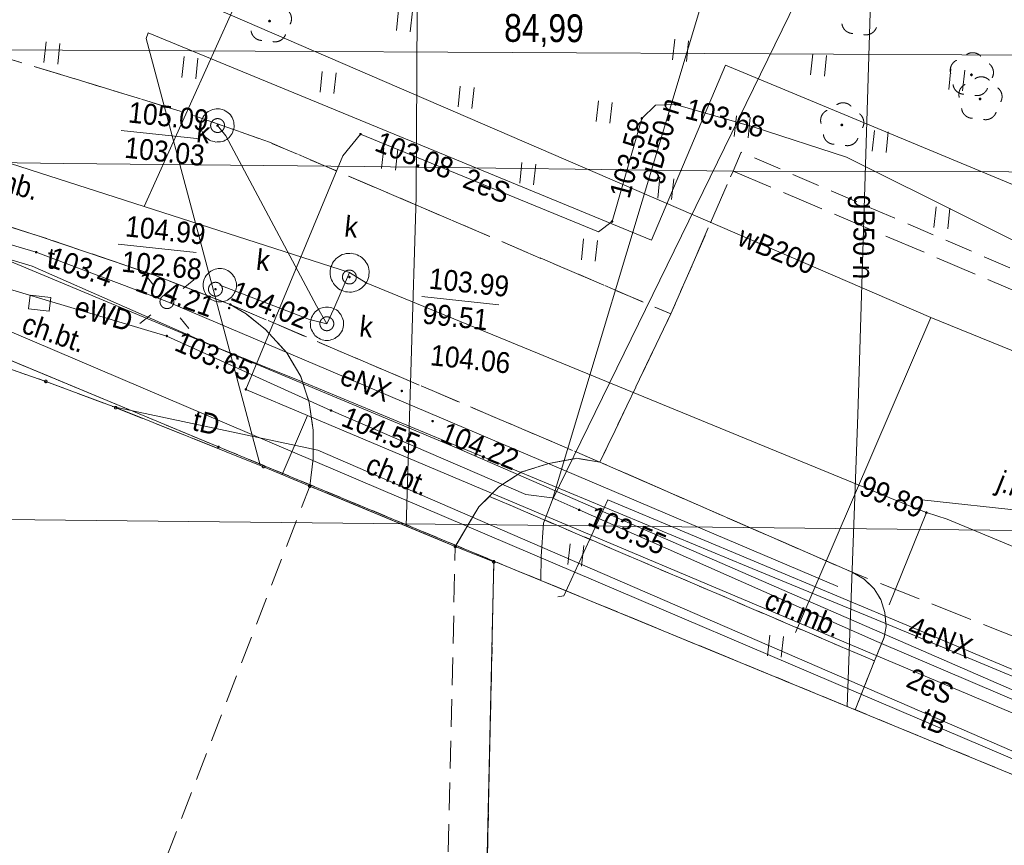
# Model space of a CAD drawing. Header units: millimetres. Extents: x -165388 to 921073, y -295343 to 494042.
# Tile 32 of 117: x 189624 to 225079, y 61945 to 91679. Entities that reach past the tile are written whole.
import ezdxf
from ezdxf.xclip import XClip

# ---------------------------------------------------------------- set-up
doc = ezdxf.new("R2010")
doc.units = ezdxf.units.MM
doc.header["$MEASUREMENT"] = 0
doc.header["$XCLIPFRAME"] = 0
for name, pattern in [('0.5_0.5', [1000, 500, -500]), ('1.0_0.5', [1500, 1000, -500]), ('1.5_0.5', [2000, 1500, -500]), ('mz1.0_0.5', [1500, 1000, -500]), ('Wipeout_Contour', [1000, 0, -1000])]:
    doc.linetypes.add(name, pattern=pattern)
for name, color, linetype, lineweight in [('20231207_mdcp_Kolska_2-4_6_0_Nr_pióra__1', 7, 'Continuous', 13), ('bg-woz-oz.6640.12006.2023.pge-1_rzut_5_219-działka ewidencyjna_Nr_pióra__7', 7, 'Continuous', 18), ('bg-woz-oz.6640.12006.2023.pge-1_rzut_5_312-budynek ewidencyjny_Nr_pióra__7', 7, 'Continuous', 18), ('bg-woz-oz.6640.12006.2023.pge-1_rzut_5_320-blok - kondygnacja nadziemna_Nr_pióra__7', 7, 'Continuous', 18), ('bg-woz-oz.6640.12006.2023.pge-1_rzut_5_348-blok - przejazd przez budynek_Nr_pióra__7', 7, 'Continuous', 18), ('bg-woz-oz.6640.12006.2023.pge-1_rzut_5__PKIG-01 RAMKA_Nr_pióra__7', 7, 'Continuous', 18), ('bg-woz-oz.6640.12006.2023.pge-1_rzut_5_chodnik (powierzchnia)-Atr17_Nr_pióra__7', 7, 'Continuous', 18), ('bg-woz-oz.6640.12006.2023.pge-1_rzut_5_chodnik (powierzchnia)_Nr_pióra__7', 7, 'Continuous', 18), ('bg-woz-oz.6640.12006.2023.pge-1_rzut_5_jezdnia (powierzchnia)-Atr17_Nr_pióra__7', 7, 'Continuous', 18), ('bg-woz-oz.6640.12006.2023.pge-1_rzut_5_jezdnia (powierzchnia)_Nr_pióra__7', 7, 'Continuous', 18), ('bg-woz-oz.6640.12006.2023.pge-1_rzut_5_jezdnia-Atr17_Nr_pióra__7', 7, 'Continuous', 18), ('bg-woz-oz.6640.12006.2023.pge-1_rzut_5_jezdnia_Nr_pióra__7', 7, 'Continuous', 18), ('bg-woz-oz.6640.12006.2023.pge-1_rzut_5_krawężnik (linia)_Nr_pióra__7', 7, 'Continuous', 18), ('bg-woz-oz.6640.12006.2023.pge-1_rzut_5_latarnia (punkt)_Nr_pióra__7', 7, 'Continuous', 18), ('bg-woz-oz.6640.12006.2023.pge-1_rzut_5_przewód gazowy (linia)-Atr1_Nr_pióra__7', 7, 'Continuous', 18), ('bg-woz-oz.6640.12006.2023.pge-1_rzut_5_przewód telekomunikacyjny (linia)-Atr1_Nr_pióra__30', 252, 'Continuous', 18), ('bg-woz-oz.6640.12006.2023.pge-1_rzut_5_przewód telekomunikacyjny (linia)_Nr_pióra__30', 252, 'Continuous', 18), ('bg-woz-oz.6640.12006.2023.pge-1_rzut_5_punkt o określonej wysokości (sieć kanalizacyjna)-Atr2_Nr_pióra__7', 7, 'Continuous', 18), ('bg-woz-oz.6640.12006.2023.pge-1_rzut_5_punkt wysokościowy sztuczny-Atr2_Nr_pióra__7', 7, 'Continuous', 18), ('bg-woz-oz.6640.12006.2023.pge-1_rzut_5_trawnik (powierzchnia) - symbol_Nr_pióra__7', 7, 'Continuous', 18), ('bg-woz-oz.6640.12006.2023.pge-1_rzut_5_trawnik (powierzchnia)_Nr_pióra__7', 7, 'Continuous', 18), ('bg-woz-oz.6640.12006.2023.pge-1_rzut_5_właz okrągły - siec kanalizacyjna (punkt)-Atr17_Nr_pióra__7', 7, 'Continuous', 18), ('bg-woz-oz.6640.12006.2023.pge-1_rzut_5_właz okrągły - siec kanalizacyjna (punkt)_Nr_pióra__7', 7, 'Continuous', 18), ('bg-woz-oz.6640.12006.2023.pge-1_rzut_5_właz prostokątny - siec telekomunikacyjna (punkt)-Atr17_Nr_pióra__7', 7, 'Continuous', 18), ('bg-woz-oz.6640.12006.2023.pge-1_rzut_5_właz prostokątny - siec telekomunikacyjna (punkt)_Nr_pióra__7', 7, 'Continuous', 18)]:
    doc.layers.add(name, color=color, linetype=linetype, lineweight=lineweight)
for name, color, linetype, lineweight, true_color in [('bg-woz-oz.6640.12006.2023.pge-1_rzut_5_0_Nr_pióra__5', 7, 'Continuous', 18, 0x1d1d1d), ('bg-woz-oz.6640.12006.2023.pge-1_rzut_5_218-kontur użytku gruntowego_Nr_pióra__3', 7, 'Continuous', 18, 0x959595), ('bg-woz-oz.6640.12006.2023.pge-1_rzut_5_drzewo liściaste (punkt)_Nr_pióra__94', 7, 'Continuous', 18, 0x4b4b4b), ('bg-woz-oz.6640.12006.2023.pge-1_rzut_5_komora podziemna - przewód kanalizacyjny (powierzchnia)_Nr_pióra__34', 7, 'Continuous', 18, 0x4b4b4b), ('bg-woz-oz.6640.12006.2023.pge-1_rzut_5_przewód elektroenergetyczny (linia)-Atr1_Nr_pióra__1', 7, 'Continuous', 18, 0x4c4c4c), ('bg-woz-oz.6640.12006.2023.pge-1_rzut_5_przewód elektroenergetyczny (linia)_Nr_pióra__1', 7, 'Continuous', 18, 0x4c4c4c), ('bg-woz-oz.6640.12006.2023.pge-1_rzut_5_przewód gazowy (linia)_Nr_pióra__40', 7, 'Continuous', 18, 0xbcbcbc), ('bg-woz-oz.6640.12006.2023.pge-1_rzut_5_przewód kanalizacyjny (linia)_Nr_pióra__34', 7, 'Continuous', 18, 0x4b4b4b), ('bg-woz-oz.6640.12006.2023.pge-1_rzut_5_przewód wodociągowy (linia)-Atr1_Nr_pióra__5', 7, 'Continuous', 18, 0x1d1d1d), ('bg-woz-oz.6640.12006.2023.pge-1_rzut_5_przewód wodociągowy (linia)_Nr_pióra__5', 7, 'Continuous', 18, 0x1d1d1d), ('bg-woz-oz.6640.12006.2023.pge-1_rzut_5_punkt o określonej wysokości (sieć elektroenergetyczna)-Atr2_Nr_pióra__1', 7, 'Continuous', 18, 0x4c4c4c), ('bg-woz-oz.6640.12006.2023.pge-1_rzut_5_punkt o określonej wysokości (sieć kanalizacyjna)-Atr2_Nr_pióra__34', 7, 'Continuous', 18, 0x4b4b4b), ('bg-woz-oz.6640.12006.2023.pge-1_rzut_5_punkt o określonej wysokości (sieć kanalizacyjna)-Atr3_Nr_pióra__34', 7, 'Continuous', 18, 0x4b4b4b), ('bg-woz-oz.6640.12006.2023.pge-1_rzut_5_Zakres_Nr_pióra__3', 7, 'Continuous', 18, 0x959595), ('ZD_DIM_Nr_pióra__48', 7, 'Continuous', 13, 0xa80f02)]:
    doc.layers.add(name, color=color, linetype=linetype, lineweight=lineweight, true_color=true_color)
for name, color, linetype in [('bg-woz-oz.6640.12006.2023.pge-1_rzut_5_203-punkt graniczny', 7, 'Continuous'), ('bg-woz-oz.6640.12006.2023.pge-1_rzut_5_drzewo liściaste (punkt)', 7, 'Continuous'), ('bg-woz-oz.6640.12006.2023.pge-1_rzut_5_punkt o określonej wysokości (sieć elektroenergetyczna)', 7, 'Continuous'), ('bg-woz-oz.6640.12006.2023.pge-1_rzut_5_punkt o określonej wysokości (sieć kanalizacyjna)', 7, 'Continuous'), ('bg-woz-oz.6640.12006.2023.pge-1_rzut_5_punkt wysokościowy sztuczny', 7, 'Continuous'), ('INW_GEO', 7, 'Continuous'), ('ZD_DIM', 7, 'Continuous'), ('ZD_INNE', 7, 'Continuous')]:
    doc.layers.add(name, color=color, linetype=linetype)
doc.styles.add('GENERATED_STYLE_1', font='txt')
doc.styles.add('GENERATED_STYLE_4', font='txt')
doc.dimstyles.new('GENERATED_STYLE__2', dxfattribs={"dimtxt": 1000, "dimasz": 678.571429, "dimexe": 0.18, "dimexo": 20, "dimgap": 0.09, "dimtad": 1, "dimlfac": 0.001, "dimzin": 0, "dimdsep": 46, "dimtxsty": 'GENERATED_STYLE_4', "dimblk": 'ARROWHEAD_17', "dimblk1": 'ARROWHEAD_17', "dimblk2": 'ARROWHEAD_17', "dimcen": 0.09, "dimclrd": 256, "dimclre": 256, "dimclrt": 256, "dimadec": 0, "dimazin": 0, "dimtfac": 1, "dimtdec": 4, "dimtmove": 0, "dimatfit": 3, "dimfxl": 0, "dimtolj": 1, "dimtzin": 0, "dimarcsym": 0})
picture_1 = doc.add_image_def('image1.tif', size_in_pixel=(4961, 3508))

# ---------------------------------------------------------------- blocks, each defined once
blk = doc.blocks.new('Rysunek_2_5', base_point=(-8071116842, -4961354755))
at = {"layer": 'bg-woz-oz.6640.12006.2023.pge-1_rzut_5_203-punkt graniczny', "linetype": 'Continuous', "lineweight": 0, "true_color": 0x000000}
for points in [[(196826, 76292, 1), (196737, 76302, 1)], [(206745, 72175, 1), (206655, 72185, 1)]]:
    blk.add_hatch(color=18, dxfattribs=at).paths.add_polyline_path(points)
at = {"layer": 'bg-woz-oz.6640.12006.2023.pge-1_rzut_5_drzewo liściaste (punkt)', "linetype": 'Continuous', "lineweight": 0, "true_color": 0x4b4b4b}
for points in [[(198670, 91623, 1), (198571, 91634, 1)], [(223947, 89687, 1), (223848, 89698, 1)], [(224257, 88819, 1), (224158, 88830, 1)], [(219279, 87883, 1), (219180, 87893, 1)]]:
    blk.add_hatch(color=251, dxfattribs=at).paths.add_polyline_path(points)
at = {"layer": 'bg-woz-oz.6640.12006.2023.pge-1_rzut_5_punkt o określonej wysokości (sieć elektroenergetyczna)', "linetype": 'Continuous', "lineweight": 0, "true_color": 0x4c4c4c}
for points in [[(213279, 88624, 1), (213190, 88634, 1)], [(212069, 88120, 1), (211979, 88130, 1)], [(201941, 87553, 1), (201852, 87562, 1)], [(210998, 84403, 1), (210908, 84412, 1)], [(190263, 83299, 1), (190174, 83309, 1)], [(194969, 80282, 1), (194880, 80292, 1)], [(196766, 79869, 1), (196676, 79879, 1)], [(197811, 78359, 1), (197722, 78369, 1)], [(200878, 77599, 1), (200788, 77609, 1)], [(209818, 74019, 1), (209729, 74029, 1)]]:
    blk.add_hatch(color=251, dxfattribs=at).paths.add_polyline_path(points)
at = {"layer": 'bg-woz-oz.6640.12006.2023.pge-1_rzut_5_punkt o określonej wysokości (sieć kanalizacyjna)', "linetype": 'Continuous', "lineweight": 0, "true_color": 0x4b4b4b}
for points in [[(196795, 87861, 1), (196705, 87871, 1)], [(201542, 82406, 1), (201453, 82416, 1)], [(196718, 81966, 1), (196629, 81976, 1)], [(222318, 73921, 1), (222229, 73930, 1)]]:
    blk.add_hatch(color=251, dxfattribs=at).paths.add_polyline_path(points)
at = {"layer": 'bg-woz-oz.6640.12006.2023.pge-1_rzut_5_punkt wysokościowy sztuczny', "linetype": 'Continuous', "lineweight": 0, "true_color": 0x000000}
for points in [[(197209, 81290, 1), (197120, 81300, 1)], [(197253, 81416, 1), (197163, 81426, 1)], [(203427, 78303, 1), (203337, 78312, 1)], [(204538, 77218, 1), (204449, 77228, 1)]]:
    blk.add_hatch(color=18, dxfattribs=at).paths.add_polyline_path(points)
at = {"layer": 'bg-woz-oz.6640.12006.2023.pge-1_rzut_5_0_Nr_pióra__5', "linetype": 'Continuous'}
for centre in [(190566, 78651), (193080, 77708), (198404, 75581), (200069, 74880), (205309, 72711), (206697, 72150)]:
    blk.add_circle(centre, 45, dxfattribs=at)
at = {"layer": 'bg-woz-oz.6640.12006.2023.pge-1_rzut_5_218-kontur użytku gruntowego_Nr_pióra__3', "linetype": '0.5_0.5', "flags": 128}
for points in [[(196781, 76297), (186594, 80533)], [(186594, 80533), (196781, 76297)], [(206700, 72180), (196781, 76297)], [(196781, 76297), (206700, 72180)], [(206180, 48582), (206700, 72180)], [(206700, 72180), (239001, 58893)]]:
    blk.add_lwpolyline(points, dxfattribs=at)
at = {"layer": 'bg-woz-oz.6640.12006.2023.pge-1_rzut_5_219-działka ewidencyjna_Nr_pióra__7', "linetype": 'Continuous', "flags": 128}
for points in [[(196781, 76297), (186594, 80533)], [(206700, 72180), (196781, 76297)], [(206700, 72180), (206180, 48582)], [(239001, 58893), (206700, 72180)]]:
    blk.add_lwpolyline(points, dxfattribs=at)
at = {"layer": 'bg-woz-oz.6640.12006.2023.pge-1_rzut_5_312-budynek ewidencyjny_Nr_pióra__7', "linetype": 'Continuous', "flags": 128}
for points in [[(188317, 79434), (190566, 78651)], [(190566, 78651), (193080, 77708)], [(193080, 77708), (198404, 75581)], [(198404, 75581), (200069, 74880)], [(200069, 74880), (205309, 72711)], [(205309, 72711), (206697, 72150)], [(206697, 72150), (206321, 55828)]]:
    blk.add_lwpolyline(points, dxfattribs=at)
at = {"layer": 'bg-woz-oz.6640.12006.2023.pge-1_rzut_5_320-blok - kondygnacja nadziemna_Nr_pióra__7', "linetype": 'Continuous', "flags": 128}
blk.add_lwpolyline([(188835, 46442), (194257, 60576), (194519, 60488), (204933, 56399), (206321, 55828), (206697, 72150), (205309, 72711), (200069, 74880), (198404, 75581), (193080, 77708), (190566, 78651), (188317, 79434)], dxfattribs=at)
at = {"layer": 'bg-woz-oz.6640.12006.2023.pge-1_rzut_5_348-blok - przejazd przez budynek_Nr_pióra__7', "linetype": '1.0_0.5', "flags": 128}
blk.add_lwpolyline([(194519, 60488), (204933, 56399), (205309, 72711), (200069, 74880)], close=True, dxfattribs=at)
at = {"layer": 'bg-woz-oz.6640.12006.2023.pge-1_rzut_5__PKIG-01 RAMKA_Nr_pióra__7', "linetype": 'Continuous'}
blk.add_line((227083, 73854), (222112, 74385), dxfattribs=at)
at = {"layer": 'bg-woz-oz.6640.12006.2023.pge-1_rzut_5_chodnik (powierzchnia)_Nr_pióra__7', "linetype": 'mz1.0_0.5', "flags": 128}
for points in [[(148784, 86504), (148746, 84547), (153869, 84492), (155975, 84247), (157984, 84324), (159782, 84303), (161787, 84240), (165203, 84016), (165255, 82622), (168313, 82346), (168857, 83766), (171261, 83398), (173696, 83028), (176034, 82607), (177994, 82217), (180349, 81673), (182748, 81065), (185328, 80357), (188317, 79434), (190566, 78651), (193080, 77708), (198404, 75581), (200069, 74880), (200195, 75872), (200194, 76898), (200049, 77889), (199747, 78826), (199245, 79685), (198470, 80522), (197776, 81089), (197208, 81421), (194475, 82477), (190331, 83885), (186382, 85142), (183446, 85898), (178602, 86878), (173254, 87741), (167607, 88355), (158542, 88700), (148925, 88953), (142786, 89106), (117497, 89233), (117404, 87050)], [(197208, 81421), (197776, 81089), (198470, 80522), (199245, 79685), (199747, 78826), (200049, 77889), (200194, 76898), (200195, 75872), (200069, 74880), (205309, 72711), (206154, 74129), (206875, 74857), (207707, 75391), (208675, 75700), (209690, 75883), (210520, 75744)], [(206537, 74511), (220406, 68584), (220759, 69441), (220820, 69827), (220782, 70324), (220632, 70802), (220391, 71180), (220036, 71530), (219600, 71777), (210520, 75744), (209690, 75883), (208675, 75700), (207707, 75391), (206875, 74857)]]:
    blk.add_lwpolyline(points, close=True, dxfattribs=at)
at = {"layer": 'bg-woz-oz.6640.12006.2023.pge-1_rzut_5_drzewo liściaste (punkt)_Nr_pióra__94', "linetype": 'Continuous'}
for centre, start, end in [((199011, 91711), 331.3538, 52.5938), ((219629, 91582), 187.1228, 268.7728), ((198352, 91331), 187.1228, 268.7728), ((198820, 91281), 259.0308, 340.6808), ((220097, 91532), 259.0308, 340.6808), ((223940, 90090), 43.1738, 124.6298), ((223533, 89856), 115.2098, 196.4498), ((224289, 89775), 331.3538, 52.5938), ((223843, 88988), 115.2098, 196.4498), ((224250, 89222), 43.1738, 124.6298), ((223630, 89395), 187.1228, 268.7728), ((224097, 89345), 259.0308, 340.6808), ((224598, 88907), 331.3538, 52.5938), ((219272, 88286), 43.1738, 124.6298), ((218865, 88052), 115.2098, 196.4498), ((219621, 87971), 331.3538, 52.5938), ((223939, 88527), 187.1228, 268.7728), ((224407, 88477), 259.0308, 340.6808), ((218962, 87591), 187.1228, 268.7728), ((219429, 87541), 259.0308, 340.6808)]:
    blk.add_arc(centre, 400, start, end, dxfattribs=at)
at = {"layer": 'bg-woz-oz.6640.12006.2023.pge-1_rzut_5_jezdnia (powierzchnia)_Nr_pióra__7', "linetype": '1.5_0.5', "flags": 128}
blk.add_lwpolyline([(241224, 62850), (241675, 62641), (242111, 62393), (242523, 62108), (242923, 61803), (243107, 61643), (243290, 61473), (243632, 61104), (243931, 60700), (244188, 60280), (244411, 59824), (244593, 59362), (244723, 58886), (244811, 58393), (244858, 57896), (244855, 57393), (244802, 56896), (244710, 56413), (244568, 55925), (244416, 55539), (250746, 70733), (250706, 70647), (250080, 69869), (249308, 69237), (249147, 69134), (248245, 68697), (247283, 68448), (247058, 68411), (246106, 68352), (245107, 68318), (244875, 68313), (243884, 68449), (242911, 68663), (242687, 68728), (241746, 69049), (240834, 69459), (240586, 69586), (239617, 70021), (233168, 72731), (232767, 73026), (232601, 73355), (232614, 73847), (232708, 74068), (234238, 77656), (234512, 78059), (215311, 86225), (213072, 81084), (210520, 75744), (219600, 71777), (226421, 69068), (237023, 64566)], close=True, dxfattribs=at)
at = {"layer": 'bg-woz-oz.6640.12006.2023.pge-1_rzut_5_jezdnia_Nr_pióra__7', "linetype": '1.5_0.5', "flags": 128}
blk.add_lwpolyline([(167607, 88355), (173254, 87741), (178602, 86878), (183446, 85898), (186382, 85142), (190331, 83885), (194475, 82477), (197208, 81421), (210520, 75744), (213072, 81084), (198617, 87264), (195729, 88287), (190120, 90002), (186953, 90954), (184455, 91583), (182472, 92036), (180182, 92532), (178532, 92900), (177338, 93118), (176985, 93296), (176890, 93347), (165944, 94818)], close=True, dxfattribs=at)
at = {"layer": 'bg-woz-oz.6640.12006.2023.pge-1_rzut_5_komora podziemna - przewód kanalizacyjny (powierzchnia)_Nr_pióra__34', "linetype": 'Continuous', "flags": 128}
for points in [[(196254, 88211), (196289, 88257), (196323, 88294), (196368, 88339), (196412, 88375), (196465, 88399), (196518, 88424), (196581, 88447), (196633, 88462), (196693, 88465), (196754, 88469), (196814, 88463), (196864, 88457), (196922, 88441), (196981, 88425), (197028, 88399), (197085, 88363), (197131, 88328), (197178, 88293), (197213, 88249), (197248, 88195), (197273, 88152), (197298, 88099), (197321, 88036), (197336, 87984), (197340, 87924), (197343, 87863), (197347, 87802), (197331, 87754), (197315, 87695), (197299, 87636), (197273, 87579), (197237, 87532), (197202, 87486), (197167, 87439), (197123, 87404), (197079, 87368), (197026, 87344), (196972, 87309), (196910, 87296), (196859, 87281), (196798, 87278), (196737, 87274), (196686, 87269), (196628, 87286), (196569, 87302), (196511, 87318), (196463, 87343), (196405, 87370), (196360, 87415), (196313, 87450), (196278, 87494), (196242, 87538), (196218, 87591), (196193, 87644), (196169, 87697), (196155, 87759), (196152, 87819), (196148, 87880), (196153, 87930), (196160, 87989), (196176, 88048), (196192, 88107), (196218, 88154)], [(202201, 82497), (202193, 82427), (202176, 82358), (202148, 82291), (202122, 82233), (202086, 82177), (202040, 82121), (201994, 82066), (201949, 82021), (201895, 81986), (201831, 81953), (201767, 81919), (201704, 81896), (201632, 81883), (201570, 81870), (201500, 81867), (201430, 81875), (201361, 81882), (201292, 81900), (201234, 81926), (201167, 81953), (201110, 81989), (201055, 82036), (201010, 82081), (200964, 82126), (200920, 82181), (200886, 82245), (200853, 82309), (200829, 82371), (200816, 82433), (200804, 82505), (200801, 82576), (200808, 82645), (200816, 82715), (200832, 82773), (200860, 82841), (200887, 82908), (200923, 82965), (200969, 83020), (201014, 83066), (201069, 83110), (201124, 83155), (201178, 83189), (201242, 83222), (201304, 83236), (201377, 83258), (201438, 83262), (201508, 83264), (201579, 83267), (201647, 83250), (201716, 83232), (201775, 83216), (201841, 83179), (201898, 83152), (201954, 83106), (202009, 83060), (202054, 83005), (202088, 82951), (202123, 82897), (202156, 82833), (202179, 82770), (202192, 82699), (202204, 82627), (202208, 82566)], [(197426, 82051), (197420, 81992), (197405, 81943), (197378, 81885), (197352, 81828), (197327, 81780), (197292, 81734), (197247, 81688), (197203, 81653), (197159, 81617), (197105, 81583), (197052, 81558), (197000, 81544), (196938, 81530), (196886, 81516), (196827, 81522), (196766, 81518), (196707, 81535), (196648, 81541), (196600, 81566), (196542, 81592), (196495, 81618), (196448, 81653), (196403, 81698), (196367, 81742), (196332, 81786), (196297, 81840), (196273, 81893), (196258, 81945), (196245, 82006), (196231, 82068), (196227, 82119), (196233, 82179), (196239, 82238), (196256, 82297), (196282, 82354), (196307, 82402), (196333, 82460), (196369, 82506), (196413, 82542), (196458, 82587), (196502, 82623), (196555, 82647), (196607, 82672), (196660, 82696), (196722, 82710), (196773, 82714), (196834, 82718), (196893, 82712), (196953, 82705), (197012, 82689), (197060, 82674), (197118, 82647), (197164, 82612), (197211, 82577), (197257, 82542), (197293, 82498), (197327, 82444), (197363, 82400), (197387, 82347), (197401, 82285), (197415, 82233), (197429, 82172), (197433, 82111)], [(201075, 81189), (201111, 81145), (201156, 81100), (201192, 81056), (201216, 81003), (201241, 80950), (201265, 80897), (201279, 80835), (201283, 80784), (201287, 80724), (201281, 80664), (201274, 80604), (201258, 80546), (201243, 80497), (201216, 80439), (201181, 80393), (201146, 80346), (201111, 80300), (201067, 80264), (201013, 80230), (200969, 80194), (200916, 80170), (200854, 80156), (200802, 80142), (200741, 80128), (200680, 80125), (200620, 80131), (200571, 80136), (200512, 80153), (200454, 80179), (200397, 80205), (200349, 80230), (200303, 80266), (200257, 80311), (200222, 80355), (200186, 80399), (200162, 80452), (200127, 80506), (200113, 80557), (200099, 80619), (200095, 80670), (200091, 80731), (200087, 80791), (200104, 80850), (200120, 80909), (200135, 80957), (200162, 81015), (200187, 81062), (200232, 81108), (200267, 81154), (200311, 81190), (200355, 81225), (200409, 81260), (200462, 81284), (200514, 81299), (200576, 81312), (200637, 81326), (200698, 81330), (200748, 81324), (200807, 81318), (200866, 81302), (200924, 81275), (200971, 81250), (201029, 81224)]]:
    blk.add_lwpolyline(points, close=True, dxfattribs=at)
at = {"layer": 'bg-woz-oz.6640.12006.2023.pge-1_rzut_5_krawężnik (linia)_Nr_pióra__7', "linetype": 'Continuous', "flags": 128}
for points in [[(186382, 85142), (190331, 83885), (194475, 82477), (197208, 81421), (197776, 81089), (198470, 80522), (199245, 79685), (199747, 78826), (200049, 77889), (200194, 76898), (200195, 75872), (200069, 74880)], [(205309, 72711), (206154, 74129), (206875, 74857), (207707, 75391), (208675, 75700), (209690, 75883), (210520, 75744), (219600, 71777), (220036, 71530), (220391, 71180), (220632, 70802), (220782, 70324), (220820, 69827), (220759, 69441), (220406, 68584), (219705, 66828)]]:
    blk.add_lwpolyline(points, dxfattribs=at)
at = {"layer": 'bg-woz-oz.6640.12006.2023.pge-1_rzut_5_latarnia (punkt)_Nr_pióra__7', "linetype": 'Continuous'}
for p, q in [((194455, 82108), (194142, 82497)), ((195510, 81995), (195899, 82309)), ((194343, 81053), (193954, 80740)), ((195398, 80940), (195711, 80552))]:
    blk.add_line(p, q, dxfattribs=at)
blk.add_circle((194926, 81524), 250, dxfattribs=at)
at = {"layer": 'bg-woz-oz.6640.12006.2023.pge-1_rzut_5_przewód elektroenergetyczny (linia)_Nr_pióra__1', "linetype": 'Continuous', "flags": 128}
for points in [[(247639, 76485), (241910, 78868), (240129, 79611), (215045, 90045), (212380, 83742), (194250, 91200), (194178, 90997), (198279, 75634)], [(42553, 87636), (74841, 88722), (79018, 88094), (90772, 88066), (104042, 88025), (105551, 88025), (165277, 87347), (179375, 85639), (186053, 84322), (186332, 84202), (205355, 76256), (235098, 63303), (237063, 62399)], [(199989, 77423), (197766, 78364), (201260, 86781), (201896, 87557), (210461, 84038), (210953, 84408), (212024, 88125), (212517, 88595), (213234, 88629), (216074, 87813), (219397, 86724), (228324, 82270), (249555, 73334), (250053, 73472), (252319, 79344), (256713, 89968), (257240, 90475), (258624, 89975), (278944, 81639)], [(167516, 87600), (184787, 84900), (190218, 83304), (194926, 81524)], [(98070, 87195), (122154, 87167), (124667, 87351), (132720, 87506), (140956, 87320), (153540, 87152), (161427, 87084), (167820, 86773), (170764, 86368), (176522, 85763), (182746, 84716), (187423, 83593), (190075, 82806), (196721, 79874), (199893, 78600), (215792, 71993), (220493, 70063), (230006, 66100), (233813, 64265), (233922, 62654), (241762, 59132), (239972, 54797)], [(119678, 86958), (135046, 86785), (161685, 86483), (172495, 85348), (183492, 83691), (194925, 80287), (200833, 77604), (200843, 77603), (207852, 74581), (208794, 74461), (209773, 74024), (212981, 72605), (220490, 69279), (238668, 61514), (237892, 59334)], [(235611, 86178), (235073, 86044), (230201, 86183), (215311, 86225), (202023, 86387), (191203, 86497), (178721, 86674), (173810, 86737), (170847, 86671)], [(194926, 81524), (219082, 71260)], [(199989, 77423), (199078, 75298)], [(199989, 77423), (225308, 66743), (241042, 60114), (239728, 56282), (238177, 52495), (237106, 50759), (237463, 50238), (284734, 30032)], [(241604, 59058), (233414, 62608), (233634, 64566), (230039, 66318), (210808, 74386), (209222, 70935), (208997, 70899)]]:
    blk.add_lwpolyline(points, dxfattribs=at)
at = {"layer": 'bg-woz-oz.6640.12006.2023.pge-1_rzut_5_przewód gazowy (linia)_Nr_pióra__40', "linetype": 'Continuous', "flags": 128}
for points in [[(208386, 71487), (208398, 72351), (208485, 73548), (208793, 74360), (217420, 103046)], [(203985, 100992), (203898, 85302), (203536, 73443)], [(219426, 66949), (219804, 77448), (220442, 98198), (220472, 100085), (220481, 100828)], [(220442, 98198), (208793, 74360)]]:
    blk.add_lwpolyline(points, dxfattribs=at)
at = {"layer": 'bg-woz-oz.6640.12006.2023.pge-1_rzut_5_przewód kanalizacyjny (linia)_Nr_pióra__34', "linetype": 'Continuous', "flags": 128}
for points in [[(194105, 84950), (199441, 96770)], [(171413, 92252), (194105, 84950), (201504, 82571)], [(200684, 80728), (200310, 81371), (197052, 87492), (196750, 87866)], [(201504, 82571), (200932, 81264), (200684, 80728)], [(201504, 82571), (202099, 82206), (221888, 74077), (222274, 73926)], [(200684, 80728), (200057, 80885), (196830, 82115)], [(220934, 70609), (222274, 73926)], [(222274, 73926), (223023, 73695), (234683, 68838)]]:
    blk.add_lwpolyline(points, dxfattribs=at)
at = {"layer": 'bg-woz-oz.6640.12006.2023.pge-1_rzut_5_przewód telekomunikacyjny (linia)_Nr_pióra__30', "linetype": 'Continuous', "flags": 128}
for points in [[(187158, 81489), (187780, 81091), (241510, 58183), (241892, 58182), (242738, 58474)], [(242738, 58474), (241892, 58182), (200359, 76176), (192954, 77752)]]:
    blk.add_lwpolyline(points, dxfattribs=at)
at = {"layer": 'bg-woz-oz.6640.12006.2023.pge-1_rzut_5_przewód wodociągowy (linia)_Nr_pióra__5', "linetype": 'Continuous', "flags": 128}
for points in [[(241389, 73241), (222432, 80959), (193680, 93393), (194182, 94607)], [(222432, 80959), (217559, 69612)]]:
    blk.add_lwpolyline(points, dxfattribs=at)
at = {"layer": 'bg-woz-oz.6640.12006.2023.pge-1_rzut_5_punkt o określonej wysokości (sieć kanalizacyjna)-Atr2_Nr_pióra__7', "linetype": 'Continuous', "flags": 128}
for points in [[(193282, 87693), (196109, 87391)], [(193176, 83591), (195977, 83292)], [(204108, 81709), (206877, 81414)]]:
    blk.add_lwpolyline(points, dxfattribs=at)
at = {"layer": 'bg-woz-oz.6640.12006.2023.pge-1_rzut_5_trawnik (powierzchnia) - symbol_Nr_pióra__7', "linetype": 'Continuous'}
for p, q in [((203189, 91290), (203269, 92036)), ((203686, 91237), (203766, 91983)), ((208161, 90759), (208241, 91505)), ((208658, 90706), (208738, 91452)), ((190494, 90132), (190574, 90878)), ((190992, 90079), (191071, 90825)), ((213133, 90228), (213212, 90974)), ((213630, 90175), (213710, 90921)), ((218104, 89697), (218184, 90443)), ((195466, 89601), (195546, 90347)), ((195963, 89548), (196043, 90294)), ((218602, 89644), (218681, 90389)), ((200438, 89070), (200518, 89816)), ((200935, 89017), (201015, 89763)), ((223076, 89166), (223156, 89911)), ((223573, 89112), (223653, 89858)), ((205410, 88539), (205489, 89285)), ((205907, 88486), (205986, 89231)), ((210381, 88008), (210461, 88753)), ((210878, 87955), (210958, 88700)), ((215353, 87476), (215433, 88222)), ((215850, 87423), (215930, 88169)), ((220325, 86945), (220404, 87691)), ((220822, 86892), (220902, 87638)), ((202658, 86319), (202738, 87064)), ((203155, 86265), (203235, 87011)), ((207630, 85787), (207710, 86533)), ((208127, 85734), (208207, 86480)), ((212602, 85256), (212681, 86002)), ((213099, 85203), (213178, 85949)), ((222545, 84194), (222625, 84940)), ((223042, 84141), (223122, 84887)), ((209850, 83036), (209930, 83782)), ((210347, 82983), (210427, 83729)), ((209361, 72056), (209441, 72802)), ((209858, 72003), (209938, 72748)), ((216553, 68773), (216633, 69519)), ((217050, 68720), (217130, 69466))]:
    blk.add_line(p, q, dxfattribs=at)
at = {"layer": 'bg-woz-oz.6640.12006.2023.pge-1_rzut_5_trawnik (powierzchnia)_Nr_pióra__7', "linetype": 'mz1.0_0.5', "flags": 128}
for points in [[(175016, 101502), (174974, 100078), (175009, 97490), (175071, 96186), (175087, 96054), (175176, 95662), (175296, 95277), (175458, 94908), (175652, 94565), (175879, 94239), (176049, 94040), (176331, 93759), (176646, 93514), (176985, 93296), (177338, 93118), (178532, 92900), (180182, 92532), (182472, 92036), (184455, 91583), (186953, 90954), (190120, 90002), (195729, 88287), (198617, 87264), (213072, 81084), (215311, 86225), (215605, 86907), (227893, 81622), (227539, 87905), (226616, 101299), (220691, 101379), (214705, 101455)], [(206537, 74511), (206154, 74129), (205309, 72711), (206697, 72150), (206835, 72126), (219705, 66828), (220406, 68584)]]:
    blk.add_lwpolyline(points, close=True, dxfattribs=at)
at = {"layer": 'bg-woz-oz.6640.12006.2023.pge-1_rzut_5_właz okrągły - siec kanalizacyjna (punkt)_Nr_pióra__7', "linetype": 'Continuous'}
for centre in [(196750, 87866), (201497, 82411), (196673, 81971), (200684, 80728)]:
    blk.add_circle(centre, 250, dxfattribs=at)
at = {"layer": 'bg-woz-oz.6640.12006.2023.pge-1_rzut_5_właz prostokątny - siec telekomunikacyjna (punkt)_Nr_pióra__7', "linetype": 'Continuous', "flags": 128}
blk.add_lwpolyline([(189945, 81261), (190691, 81182), (190744, 81679), (189998, 81759)], close=True, dxfattribs=at)
at = {"layer": 'bg-woz-oz.6640.12006.2023.pge-1_rzut_5_Zakres_Nr_pióra__3', "linetype": 'Continuous', "flags": 128}
blk.add_lwpolyline([(144371, 83224), (154122, 76410), (165754, 73930), (244519, 73078), (250727, 73008), (262388, 75221), (272272, 81789), (278839, 91677), (281061, 103337)], dxfattribs=at)
at = {"layer": 'bg-woz-oz.6640.12006.2023.pge-1_rzut_5_chodnik (powierzchnia)-Atr17_Nr_pióra__7', "linetype": 'Continuous', "char_height": 750, "attachment_point": 4, "style": 'GENERATED_STYLE_1'}
for s, insert, rotation in [('\\A1;{\\W0.900000x;\\fArial|b0|i0|c238|p38;ch.bt.}', (189767, 80775), 340.9528), ('\\A1;{\\W0.900000x;\\fArial|b0|i0|c238|p38;ch.bt.}', (202165, 75718), 337.8698), ('\\A1;{\\W0.900000x;\\fArial|b0|i0|c238|p38;ch.mb.}', (216522, 70837), 337.8158)]:
    blk.add_mtext(s, dxfattribs=dict(at, insert=insert, rotation=rotation))
at = {"layer": 'bg-woz-oz.6640.12006.2023.pge-1_rzut_5_jezdnia (powierzchnia)-Atr17_Nr_pióra__7', "linetype": 'Continuous', "insert": (224844, 75005), "char_height": 750, "attachment_point": 4, "rotation": 338.1648, "style": 'GENERATED_STYLE_1'}
blk.add_mtext('\\A1;{\\W0.900000x;\\fArial|b0|i0|c238|p38;j.mb.}', dxfattribs=at)
at = {"layer": 'bg-woz-oz.6640.12006.2023.pge-1_rzut_5_jezdnia-Atr17_Nr_pióra__7', "linetype": 'Continuous', "insert": (188289, 85980), "char_height": 750, "attachment_point": 4, "rotation": 343.9528, "style": 'GENERATED_STYLE_1'}
blk.add_mtext('\\A1;{\\W0.900000x;\\fArial|b0|i0|c238|p38;j.mb.}', dxfattribs=at)
at = {"layer": 'bg-woz-oz.6640.12006.2023.pge-1_rzut_5_przewód elektroenergetyczny (linia)-Atr1_Nr_pióra__1', "linetype": 'Continuous', "char_height": 750, "attachment_point": 4, "style": 'GENERATED_STYLE_1'}
for s, insert, rotation in [('\\A1;{\\W0.900000x;\\fArial|b0|i0|c238|p38;2eS}', (205666, 86004), 338.1368), ('\\A1;{\\W0.900000x;\\fArial|b0|i0|c238|p38;eWD}', (191640, 81366), 344.3448), ('\\A1;{\\W0.900000x;\\fArial|b0|i0|c238|p38;eNX}', (201239, 78927), 337.9428), ('\\A1;{\\W0.900000x;\\fArial|b0|i0|c238|p38;4eNX}', (221685, 69870), 338.2028), ('\\A1;{\\W0.900000x;\\fArial|b0|i0|c238|p38;2eS}', (221645, 68014), 335.9798)]:
    blk.add_mtext(s, dxfattribs=dict(at, insert=insert, rotation=rotation))
at = {"layer": 'bg-woz-oz.6640.12006.2023.pge-1_rzut_5_przewód gazowy (linia)-Atr1_Nr_pióra__7', "linetype": 'Continuous', "char_height": 750, "attachment_point": 4, "style": 'GENERATED_STYLE_1'}
for s, insert, rotation in [('\\A1;{\\W0.900000x;\\fArial|b0|i0|c238|p38;gD50-n}', (212330, 85827), 73.2658), ('\\A1;{\\W0.900000x;\\fArial|b0|i0|c238|p38;gB50-n}', (219931, 85372), 269.2038)]:
    blk.add_mtext(s, dxfattribs=dict(at, insert=insert, rotation=rotation))
at = {"layer": 'bg-woz-oz.6640.12006.2023.pge-1_rzut_5_przewód telekomunikacyjny (linia)-Atr1_Nr_pióra__30', "linetype": 'Continuous', "char_height": 750, "attachment_point": 4, "style": 'GENERATED_STYLE_1'}
for s, insert, rotation in [('\\A1;{\\W0.900000x;\\fArial|b0|i0|c238|p38;tD}', (195882, 77269), 347.1318), ('\\A1;{\\W0.900000x;\\fArial|b0|i0|c238|p38;tB}', (222136, 66585), 337.8708)]:
    blk.add_mtext(s, dxfattribs=dict(at, insert=insert, rotation=rotation))
at = {"layer": 'bg-woz-oz.6640.12006.2023.pge-1_rzut_5_przewód wodociągowy (linia)-Atr1_Nr_pióra__5', "linetype": 'Continuous', "insert": (215557, 83922), "char_height": 750, "attachment_point": 4, "rotation": 337.5718, "style": 'GENERATED_STYLE_1'}
blk.add_mtext('\\A1;{\\W0.900000x;\\fArial|b0|i0|c238|p38;wB200}', dxfattribs=at)
at = {"layer": 'bg-woz-oz.6640.12006.2023.pge-1_rzut_5_punkt o określonej wysokości (sieć elektroenergetyczna)-Atr2_Nr_pióra__1', "linetype": 'Continuous', "char_height": 750, "attachment_point": 4, "style": 'GENERATED_STYLE_1'}
for s, insert, rotation in [('\\A1;{\\W0.900000x;\\fArial|b0|i0|c238|p38;103.68}', (213635, 88491), 345.7298), ('\\A1;{\\W0.900000x;\\fArial|b0|i0|c238|p38;103.58}', (211215, 85297), 75.1878), ('\\A1;{\\W0.900000x;\\fArial|b0|i0|c238|p38;103.08}', (202494, 87324), 338.5218), ('\\A1;{\\W0.900000x;\\fArial|b0|i0|c238|p38;103.4}', (190717, 83159), 340.6468), ('\\A1;{\\W0.900000x;\\fArial|b0|i0|c238|p38;103.65}', (195298, 80131), 336.5038), ('\\A1;{\\W0.900000x;\\fArial|b0|i0|c238|p38;104.55}', (201295, 77414), 338.0198), ('\\A1;{\\W0.900000x;\\fArial|b0|i0|c238|p38;103.55}', (210175, 73847), 337.1358)]:
    blk.add_mtext(s, dxfattribs=dict(at, insert=insert, rotation=rotation))
at = {"layer": 'bg-woz-oz.6640.12006.2023.pge-1_rzut_5_punkt o określonej wysokości (sieć kanalizacyjna)-Atr2_Nr_pióra__34', "linetype": 'Continuous', "char_height": 750, "style": 'GENERATED_STYLE_1'}
for s, insert, attachment_point, rotation in [('\\A1;{\\W0.900000x;\\fArial|b0|i0|c238|p38;105.09}', (193506, 87971), 7, 353.9018), ('\\A1;{\\W0.900000x;\\fArial|b0|i0|c238|p38;104.99}', (193399, 83869), 7, 353.9018), ('\\A1;{\\W0.900000x;\\fArial|b0|i0|c238|p38;103.99}', (204331, 81986), 7, 353.9018), ('\\A1;{\\W0.900000x;\\fArial|b0|i0|c238|p38;99.89}', (219945, 74944), 4, 337.6338)]:
    blk.add_mtext(s, dxfattribs=dict(at, insert=insert, attachment_point=attachment_point, rotation=rotation))
at = {"layer": 'bg-woz-oz.6640.12006.2023.pge-1_rzut_5_punkt o określonej wysokości (sieć kanalizacyjna)-Atr3_Nr_pióra__34', "linetype": 'Continuous', "char_height": 750, "attachment_point": 7, "rotation": 353.9018, "style": 'GENERATED_STYLE_1'}
for s, insert in [('\\A1;{\\W0.900000x;\\fArial|b0|i0|c238|p38;103.03}', (193370, 86702)), ('\\A1;{\\W0.900000x;\\fArial|b0|i0|c238|p38;102.68}', (193264, 82600)), ('\\A1;{\\W0.900000x;\\fArial|b0|i0|c238|p38;99.51}', (204100, 80729))]:
    blk.add_mtext(s, dxfattribs=dict(at, insert=insert))
at = {"layer": 'bg-woz-oz.6640.12006.2023.pge-1_rzut_5_punkt wysokościowy sztuczny-Atr2_Nr_pióra__7', "linetype": 'Continuous', "char_height": 750, "attachment_point": 7, "style": 'GENERATED_STYLE_1'}
for s, insert, rotation in [('\\A1;{\\W0.900000x;\\fArial|b0|i0|c238|p38;104.21}', (193739, 81926), 339.9828), ('\\A1;{\\W0.900000x;\\fArial|b0|i0|c238|p38;104.02}', (197163, 81594), 337.9318), ('\\A1;{\\W0.900000x;\\fArial|b0|i0|c238|p38;104.06}', (204379, 79228), 353.9018), ('\\A1;{\\W0.900000x;\\fArial|b0|i0|c238|p38;104.22}', (204715, 76503), 338.0938)]:
    blk.add_mtext(s, dxfattribs=dict(at, insert=insert, rotation=rotation))
at = {"layer": 'bg-woz-oz.6640.12006.2023.pge-1_rzut_5_właz okrągły - siec kanalizacyjna (punkt)-Atr17_Nr_pióra__7', "linetype": 'Continuous', "char_height": 750, "attachment_point": 7, "rotation": 353.9018, "style": 'GENERATED_STYLE_1'}
for insert in [(195961, 87270), (201290, 83875), (198115, 82676), (201831, 80277)]:
    blk.add_mtext('\\A1;{\\W0.900000x;\\fArial|b0|i0|c238|p38;k}', dxfattribs=dict(at, insert=insert))
at = {"layer": 'bg-woz-oz.6640.12006.2023.pge-1_rzut_5_właz prostokątny - siec telekomunikacyjna (punkt)-Atr17_Nr_pióra__7', "linetype": 'Continuous', "insert": (190583, 82719), "char_height": 750, "attachment_point": 7, "rotation": 353.9018, "style": 'GENERATED_STYLE_1'}
blk.add_mtext('\\A1;{\\W0.900000x;\\fArial|b0|i0|c238|p38;t}', dxfattribs=at)
blk = doc.blocks.new('Rysunek_3_6', base_point=(188222, 121799))
at = {"layer": '20231207_mdcp_Kolska_2-4_6_0_Nr_pióra__1'}
image = blk.add_image(picture_1, insert=(75928, 59123), size_in_units=(210000, 148500), rotation=-6.09824, dxfattribs=at)
image.set_boundary_path([(-0.5, -0.5), (4960.5, 3507.5)])
blk = doc.blocks.new('*D31')
at = {"layer": 'ZD_DIM_Nr_pióra__48', "linetype": 'Continuous'}
for p, q in [((166148, 91219), (165874, 90221)), ((166015, 91390), (166007, 90050)), ((251000, 90930), (250993, 89591)), ((166011, 90720), (165699, 90722)), ((250996, 90260), (166011, 90720)), ((250860, 89761), (251133, 90760)), ((251309, 90259), (250996, 90260))]:
    blk.add_line(p, q, dxfattribs=at)
at = {"color": 254, "linetype": 'Wipeout_Contour', "lineweight": 0, "ltscale": 910310.633013}
blk.add_wipeout([(207065, 90698), (209945, 90682), (209950, 91682), (207070, 91698)], dxfattribs=at).dxf.layer = 'ZD_DIM'
at = {"layer": 'ZD_DIM_Nr_pióra__48', "insert": (207065, 90698), "char_height": 1000, "attachment_point": 7, "rotation": 359.69, "style": 'GENERATED_STYLE_4'}
blk.add_mtext('\\A1;{\\fArial Narrow|b0|i0|c238|p34;84,99}', dxfattribs=at)
blk = doc.blocks.new('ARROWHEAD_17')
at = {"color": 0, "linetype": 'Continuous', "lineweight": 0}
for p, q in [((-0.188, -0.7), (0.188, 0.7)), ((0, 0), (-1, 0))]:
    blk.add_line(p, q, dxfattribs=at)
blk = doc.blocks.new('*D32')
at = {"layer": 'ZD_DIM_Nr_pióra__48', "linetype": 'Continuous'}
for p, q in [((178842, 92151), (179115, 93149)), ((251011, 92930), (251004, 91591)), ((251007, 92260), (178978, 92650)), ((250871, 91761), (251144, 92760)), ((251320, 92259), (251007, 92260))]:
    blk.add_line(p, q, dxfattribs=at)
at = {"color": 254, "linetype": 'Wipeout_Contour', "lineweight": 0, "ltscale": 937246.732644}
blk.add_wipeout([(213554, 92663), (216434, 92647), (216439, 93647), (213559, 93663)], dxfattribs=at).dxf.layer = 'ZD_DIM'
at = {"layer": 'ZD_DIM_Nr_pióra__48', "insert": (213554, 92663), "char_height": 1000, "attachment_point": 7, "rotation": 359.69, "style": 'GENERATED_STYLE_4'}
blk.add_mtext('\\A1;{\\fArial Narrow|b0|i0|c238|p34;72,03}', dxfattribs=at)

msp = doc.modelspace()

# ---------------------------------------------------------------- block references
at = {"layer": 'INW_GEO', "color": 151, "linetype": 'Continuous', "lineweight": 13, "true_color": 0x80c2ff}
ref = msp.add_blockref('Rysunek_2_5', (-8071116841.926, -4961354754.727), dxfattribs=at)
XClip(ref).set_block_clipping_path([(-195425.9394250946, -263123.0086484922), (606609.6817159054, -348810.9449165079), (694192.2923495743, 470958.7517303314), (-107843.3287914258, 556646.6879983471)])
at = {"layer": 'ZD_INNE', "color": 151, "linetype": 'Continuous', "lineweight": 13, "true_color": 0x80c2ff}
ref = msp.add_blockref('Rysunek_3_6', (188221.593, 121798.6), dxfattribs=at)
XClip(ref).set_block_clipping_path([(75928.0302199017, 59123.2504848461), (284739.4774660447, 36814.2388748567), (300515.1557528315, 184473.9502032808), (91703.7085066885, 206782.9618132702)])

# ---------------------------------------------------------------- next in the draw order: dimensions: what is measured, and where the dimension line sits
at = {"layer": 'ZD_DIM', "color": 14, "linetype": 'Continuous', "lineweight": 13, "true_color": 0xa80f02}
dim = msp.add_linear_dim(base=(166011.084, 90720.085), p1=(251065.344, 103001.483), p2=(166082.524, 103924.73), angle=179.6900204, dimstyle='GENERATED_STYLE__2', dxfattribs=at)
dim.commit()
dim.dimension.update_dxf_attribs({"geometry": '*D31', "text_midpoint": (208777.241, 91188.721), "dimtype": 160, "text_rotation": 359.6900204})

# ---------------------------------------------------------------- next in the draw order: dimensions: what is measured, and where the dimension line sits
dim = msp.add_linear_dim(base=(178978.436, 92649.959), p1=(251065.344, 103001.483), p2=(179056.257, 107034.08), angle=179.6900204, dimstyle='GENERATED_STYLE__2', dxfattribs=at)
dim.commit()
dim.dimension.update_dxf_attribs({"geometry": '*D32', "text_midpoint": (215266.327, 93153.643), "dimtype": 160, "text_rotation": 359.6900204})

doc.saveas('drawing.dxf')
